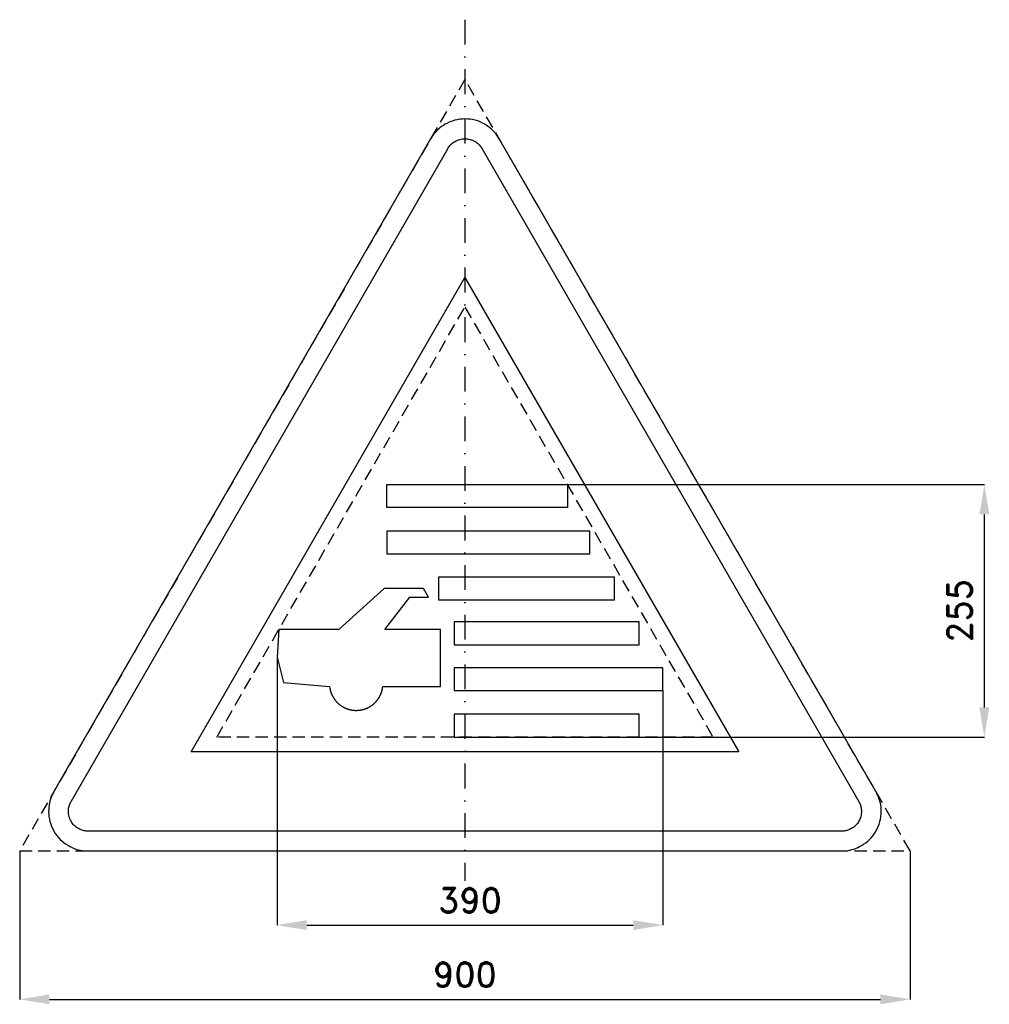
# Model space of a CAD drawing. Header units: millimetres. Extents: x -29 to 951, y -155 to 840.
import ezdxf

# ---------------------------------------------------------------- set-up
doc = ezdxf.new("R2010")
doc.units = ezdxf.units.MM
doc.header["$LTSCALE"] = 5
doc.linetypes.add('ČERCHOVANÁX2', pattern=[2, 1, -0.5, 0, -0.5])
doc.linetypes.add('ČÁRKOVANÁX2', pattern=[1.5, 1, -0.5])
doc.layers.add('Kóty', color=2, linetype='Continuous')
doc.layers.add('Značka', color=7, linetype='Continuous')
doc.styles.get("Standard").update_dxf_attribs({"font": 'romand.shx', "height": 25})
doc.dimstyles.get("Standard").update_dxf_attribs({"dimtxt": 25, "dimasz": 30, "dimexe": 0.18, "dimexo": 0.0625, "dimgap": 12.5, "dimtad": 1, "dimdec": 0, "dimzin": 0, "dimdsep": 46, "dimtxsty": 'Standard', "dimcen": 0.09, "dimadec": 0, "dimazin": 0, "dimtfac": 1, "dimtdec": 0, "dimtofl": 0, "dimtmove": 0, "dimatfit": 3, "dimfxl": 1, "dimtolj": 1, "dimtzin": 0, "dimarcsym": 0})

# ---------------------------------------------------------------- blocks, each defined once
blk = doc.blocks.new('*D0')
at = {"layer": 'Defpoints', "color": 0, "transparency": 16777216}
for p in [(230.91, 195.59), (620.91, 162), (620.91, -74.94)]:
    blk.add_point(p, dxfattribs=at)
at = {"layer": 'Kóty', "color": 0, "lineweight": -2, "transparency": 16777216}
for p, q in [((230.91, 195.53), (230.91, -75.12)), ((620.91, 161.94), (620.91, -75.12)), ((260.91, -74.94), (590.91, -74.94))]:
    blk.add_line(p, q, dxfattribs=at)
at = {"layer": 'Kóty', "color": 0, "transparency": 16777216}
for points in [[(260.91, -69.94), (260.91, -79.94), (230.91, -74.94)], [(590.91, -69.94), (590.91, -79.94), (620.91, -74.94)]]:
    blk.add_solid(points, dxfattribs=at)
at = {"layer": 'Kóty', "color": 0, "transparency": 16777216, "insert": (425.91, -49.94), "char_height": 25, "attachment_point": 5}
blk.add_mtext('\\A1;390', dxfattribs=at)
blk = doc.blocks.new('*D1')
at = {"layer": 'Defpoints', "color": 0, "transparency": 16777216}
for p in [(-29.28, 0), (870.72, 0), (870.72, -149.94)]:
    blk.add_point(p, dxfattribs=at)
at = {"layer": 'Kóty', "color": 0, "lineweight": -2, "transparency": 16777216}
for p, q in [((-29.28, -0.06), (-29.28, -150.12)), ((870.72, -0.06), (870.72, -150.12)), ((0.72, -149.94), (840.72, -149.94))]:
    blk.add_line(p, q, dxfattribs=at)
at = {"layer": 'Kóty', "color": 0, "transparency": 16777216}
for points in [[(0.72, -144.94), (0.72, -154.94), (-29.28, -149.94)], [(840.72, -144.94), (840.72, -154.94), (870.72, -149.94)]]:
    blk.add_solid(points, dxfattribs=at)
at = {"layer": 'Kóty', "color": 0, "transparency": 16777216, "insert": (420.72, -124.94), "char_height": 25, "attachment_point": 5}
blk.add_mtext('\\A1;900', dxfattribs=at)
blk = doc.blocks.new('*D2')
at = {"layer": 'Defpoints', "color": 0, "transparency": 16777216}
for p in [(524.27, 370), (945.72, 370), (596.91, 115)]:
    blk.add_point(p, dxfattribs=at)
at = {"layer": 'Kóty', "color": 0, "lineweight": -2, "transparency": 16777216}
for p, q in [((524.33, 370), (945.9, 370)), ((945.72, 145), (945.72, 340)), ((596.97, 115), (945.9, 115))]:
    blk.add_line(p, q, dxfattribs=at)
at = {"layer": 'Kóty', "color": 0, "transparency": 16777216}
for points in [[(940.72, 340), (950.72, 340), (945.72, 370)], [(940.72, 145), (950.72, 145), (945.72, 115)]]:
    blk.add_solid(points, dxfattribs=at)
at = {"layer": 'Kóty', "color": 0, "transparency": 16777216, "insert": (920.72, 242.5), "char_height": 25, "attachment_point": 5, "rotation": 90}
blk.add_mtext('\\A1;255', dxfattribs=at)

msp = doc.modelspace()

# ---------------------------------------------------------------- linework, layer by layer
at = {"layer": 'Značka', "color": 6, "linetype": 'ČERCHOVANÁX2', "lineweight": 25, "ltscale": 5}
msp.add_line((420.72, 839.71), (420.72, -30.29), dxfattribs=at)
at = {"layer": 'Značka', "color": 6, "linetype": 'ČÁRKOVANÁX2', "ltscale": 2.5}
for points in [[(870.72, 0), (420.72, 779.42), (-29.28, 0)], [(169.9, 114.94), (420.72, 549.36), (671.53, 114.94)]]:
    msp.add_lwpolyline(points, close=True, dxfattribs=at)
at = {"layer": 'Značka', "color": 5}
msp.add_lwpolyline([(836.08, 60), (455.36, 719.42), (454.24, 721.19, 0.010748), (453.08, 722.93, 0.055773), (447.54, 729.17, 0.055979), (440.72, 734.06, 0.069561), (431.09, 738.14, 0.069791), (420.72, 739.42, 0.069502), (410.36, 738.12, 0.067732), (400.72, 734.06, 0.055944), (393.86, 729.2, 0.061133), (388.36, 722.93, 0.012257), (387.19, 721.2), (386.08, 719.42), (5.36, 60, 0.003576), (4.38, 58.15, 0.010722), (3.46, 56.27, 0.055711), (0.83, 48.35, 0.055985), (0, 40, 0.069591), (1.29, 29.62, 0.069767), (5.36, 20, 0.069481), (11.67, 11.68, 0.067775), (20, 5.36, 0.055964), (27.65, 1.85, 0.061097), (35.82, 0.22, 0.01224), (37.91, 0.07, 0.004081), (40, 0), (801.43, 0, 0.003581), (803.53, 0.08, 0.010743), (805.62, 0.22, 0.055797), (813.79, 1.9, 0.055991), (821.43, 5.36, 0.069582), (829.78, 11.66, 0.069787), (836.08, 20, 0.069497), (840.13, 29.62, 0.067792), (841.43, 40, 0.055928), (840.65, 48.37, 0.060939), (837.98, 56.27), (837.06, 58.15), (836.08, 60)], format="xyb", dxfattribs=at)
at = {"layer": 'Značka', "color": 1}
msp.add_lwpolyline([(801.43, 20), (40, 20, -0.003586), (38.95, 20.04, -0.010756), (37.91, 20.11, -0.05582), (33.82, 20.95, -0.05597), (30, 22.68, -0.06955), (25.83, 25.83, -0.069786), (22.68, 30, -0.069503), (20.65, 34.81, -0.067814), (20, 40, -0.055933), (20.39, 44.19, -0.060881), (21.73, 48.13, -0.012187), (22.19, 49.07, -0.00406), (22.68, 50), (403.4, 709.42), (403.95, 710.31), (404.54, 711.18, -0.055851), (407.31, 714.3, -0.05603), (410.72, 716.74, -0.069574), (415.53, 718.78, -0.069723), (420.72, 719.42, -0.069439), (425.9, 718.77, -0.067755), (430.72, 716.74, -0.055971), (434.15, 714.31, -0.061159), (436.9, 711.18), (437.48, 710.31), (438.04, 709.42), (818.76, 50), (819.24, 49.07), (819.71, 48.13, -0.055637), (821.02, 44.18, -0.055928), (821.43, 40, -0.069571), (820.79, 34.81, -0.069825), (818.76, 30, -0.069532), (815.6, 25.84, -0.067733), (811.43, 22.68, -0.055923), (807.61, 20.93, -0.061121), (803.53, 20.11, -0.012253), (802.48, 20.04, -0.004086), (801.43, 20)], format="xyb", dxfattribs=at)
msp.add_lwpolyline([(143.92, 100), (420.72, 579.42), (697.51, 100), (143.92, 100)], dxfattribs=at)
at = {"layer": 'Značka', "color": 5}
for points in [[(524.31, 370), (524.31, 347), (341.91, 347), (341.91, 370), (524.31, 370)], [(341.91, 300), (546.91, 300), (546.91, 323), (341.91, 323), (341.91, 300)], [(393.91, 253.66), (571.91, 253.66), (571.91, 276.66), (393.91, 276.66), (393.91, 253.66)], [(383.91, 256.21), (378.91, 265), (338.97, 265), (293.29, 223.71), (232.67, 223.71), (230.91, 195.59), (237.5, 170.11), (283.62, 166.16), (283.94, 166.16), (284.31, 163.92), (284.31, 163.89), (284.32, 163.86), (284.36, 163.62), (284.41, 163.39), (284.45, 163.17), (284.5, 162.95), (284.55, 162.73), (284.6, 162.51), (284.64, 162.33), (284.68, 162.15), (284.72, 161.97), (284.77, 161.78), (284.78, 161.75), (284.79, 161.71), (284.8, 161.66), (284.82, 161.61), (284.84, 161.51), (284.87, 161.41), (284.94, 161.15), (285.02, 160.9), (285.13, 160.56), (285.24, 160.22), (285.35, 159.89), (285.47, 159.56), (285.57, 159.29), (285.67, 159.03), (285.81, 158.7), (285.95, 158.37), (286.12, 157.98), (286.3, 157.6), (286.45, 157.28), (286.61, 156.96), (286.77, 156.64), (286.94, 156.33), (287.08, 156.08), (287.22, 155.83), (287.4, 155.53), (287.58, 155.22), (287.8, 154.86), (288.02, 154.5), (288.21, 154.2), (288.41, 153.9), (288.61, 153.61), (288.81, 153.32), (288.98, 153.09), (289.15, 152.86), (289.36, 152.58), (289.58, 152.3), (289.84, 151.97), (290.11, 151.64), (290.34, 151.37), (290.58, 151.1), (290.81, 150.84), (291.06, 150.58), (291.25, 150.38), (291.45, 150.17), (291.7, 149.92), (291.95, 149.68), (292.26, 149.38), (292.57, 149.09), (292.83, 148.85), (293.09, 148.61), (293.36, 148.38), (293.63, 148.16), (293.85, 147.98), (294.07, 147.8), (294.35, 147.58), (294.63, 147.37), (294.98, 147.12), (295.32, 146.87), (295.62, 146.67), (295.91, 146.47), (296.21, 146.28), (296.51, 146.09), (296.75, 145.94), (297, 145.8), (297.3, 145.62), (297.61, 145.45), (297.98, 145.24), (298.36, 145.04), (298.67, 144.88), (298.99, 144.72), (299.31, 144.57), (299.63, 144.42), (299.89, 144.3), (300.15, 144.19), (300.47, 144.05), (300.8, 143.91), (301.2, 143.76), (301.6, 143.61), (301.93, 143.49), (302.27, 143.38), (302.6, 143.27), (302.94, 143.17), (303.21, 143.09), (303.49, 143.01), (303.83, 142.92), (304.17, 142.83), (304.59, 142.73), (305, 142.63), (305.35, 142.55), (305.69, 142.48), (306.04, 142.42), (306.39, 142.36), (306.67, 142.31), (306.95, 142.27), (307.3, 142.22), (307.65, 142.17), (308.08, 142.13), (308.5, 142.09), (308.85, 142.06), (309.21, 142.04), (309.56, 142.02), (309.91, 142.01), (310.2, 142), (310.48, 142), (310.83, 142), (311.19, 142), (311.61, 142.01), (311.63, 142.01), (311.66, 142.01), (311.74, 142.01), (311.83, 142.01), (311.93, 142.02), (312.04, 142.02), (312.13, 142.02), (312.22, 142.03), (312.31, 142.03), (312.39, 142.04), (312.48, 142.04), (312.57, 142.05), (312.66, 142.05), (312.75, 142.06), (312.84, 142.06), (312.92, 142.07), (313.01, 142.08), (313.1, 142.08), (313.19, 142.09), (313.28, 142.1), (313.36, 142.11), (313.45, 142.11), (313.52, 142.12), (313.59, 142.13), (313.66, 142.14), (313.74, 142.14), (313.81, 142.15), (313.88, 142.16), (313.95, 142.17), (314.02, 142.17), (314.1, 142.19), (314.19, 142.2), (314.28, 142.21), (314.37, 142.22), (314.46, 142.23), (314.54, 142.24), (314.63, 142.25), (314.72, 142.27), (314.82, 142.28), (314.93, 142.3), (315.04, 142.31), (315.14, 142.33), (315.25, 142.35), (315.35, 142.37), (315.45, 142.38), (315.56, 142.4), (315.65, 142.42), (315.73, 142.43), (315.8, 142.45), (315.87, 142.46), (315.89, 142.46), (315.91, 142.47), (316.25, 142.54), (316.6, 142.61), (316.95, 142.69), (317.22, 142.76), (317.5, 142.83), (317.84, 142.92), (318.18, 143.01), (318.59, 143.13), (319, 143.25), (319.33, 143.36), (319.67, 143.47), (320, 143.59), (320.34, 143.71), (320.6, 143.81), (320.87, 143.91), (321.2, 144.05), (321.52, 144.19), (321.91, 144.36), (322.3, 144.53), (322.62, 144.69), (322.93, 144.84), (323.25, 145), (323.56, 145.17), (323.81, 145.31), (324.06, 145.44), (324.37, 145.62), (324.67, 145.8), (325.04, 146.02), (325.4, 146.24), (325.7, 146.44), (325.99, 146.63), (326.29, 146.83), (326.58, 147.03), (326.81, 147.2), (327.03, 147.37), (327.32, 147.58), (327.6, 147.8), (327.93, 148.06), (328.26, 148.34), (328.53, 148.57), (328.79, 148.8), (329.05, 149.04), (329.31, 149.28), (329.52, 149.47), (329.72, 149.67), (329.97, 149.92), (330.22, 150.18), (330.51, 150.48), (330.81, 150.79), (331.04, 151.05), (331.28, 151.32), (331.51, 151.59), (331.74, 151.86), (331.91, 152.08), (332.09, 152.3), (332.31, 152.58), (332.52, 152.86), (332.77, 153.2), (333.02, 153.55), (333.22, 153.84), (333.42, 154.14), (333.61, 154.44), (333.8, 154.74), (333.95, 154.98), (334.09, 155.22), (334.27, 155.53), (334.45, 155.84), (334.66, 156.21), (334.86, 156.58), (335.02, 156.9), (335.18, 157.21), (335.34, 157.53), (335.49, 157.85), (335.61, 158.11), (335.73, 158.37), (335.87, 158.7), (336, 159.03), (336.16, 159.42), (336.3, 159.82), (336.42, 160.15), (336.53, 160.49), (336.64, 160.83), (336.74, 161.17), (336.82, 161.44), (336.89, 161.71), (336.98, 162.05), (337.06, 162.4), (337.12, 162.62), (337.17, 162.85), (337.21, 163.03), (337.25, 163.22), (337.29, 163.41), (337.32, 163.59), (337.35, 163.74), (337.38, 163.89), (337.41, 164.05), (337.44, 164.21), (337.44, 164.24), (337.45, 164.27), (337.74, 166.16), (395.91, 166.16), (395.91, 223.71), (339.85, 223.71), (364.89, 256.21), (383.91, 256.21)], [(409.91, 208.32), (596.91, 208.32), (596.91, 231.32), (409.91, 231.32), (409.91, 208.32)], [(409.91, 162), (620.91, 162), (620.91, 185), (409.91, 185), (409.91, 162)], [(409.91, 115), (596.91, 115), (596.91, 138), (409.91, 138), (409.91, 115)]]:
    msp.add_lwpolyline(points, dxfattribs=at)

# ---------------------------------------------------------------- dimensions: what is measured, and where the dimension line sits
at = {"layer": 'Kóty'}
dim = msp.add_linear_dim(base=(945.72, 370), p1=(596.91, 115), p2=(524.27, 370), angle=90, dimstyle='Standard', dxfattribs=at)
dim.commit()
dim.dimension.update_dxf_attribs({"geometry": '*D2', "text_midpoint": (920.72, 242.5)})
for base, p1, p2, picture, middle in [((620.91, -74.94), (230.91, 195.59), (620.91, 162), '*D0', (425.91, -49.94)), ((870.72, -149.94), (-29.28, 0), (870.72, 0), '*D1', (420.72, -124.94))]:
    dim = msp.add_linear_dim(base=base, p1=p1, p2=p2, dimstyle='Standard', dxfattribs=at)
    dim.commit()
    dim.dimension.update_dxf_attribs({"geometry": picture, "text_midpoint": middle})

doc.saveas('drawing.dxf')
